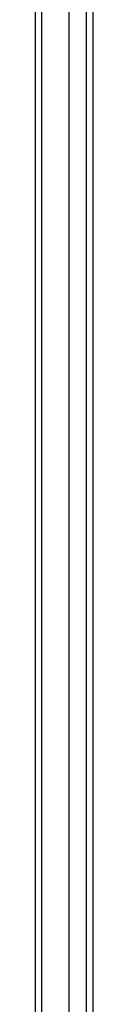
# Model space of a CAD drawing. Header units: inches. Extents: x 12 to 235, y 17 to 142.
# Tile 13 of 117: x 94.617 to 95.483, y 64.345 to 79.156. Entities that reach past the tile are written whole.
import ezdxf

# ---------------------------------------------------------------- set-up
doc = ezdxf.new("R2010")
doc.units = ezdxf.units.IN
doc.header["$MEASUREMENT"] = 0
doc.layers.add('Visible Edges(ANSI)', color=7, linetype='Continuous', lineweight=25)
doc.layers.add('Visible Tangent Edges(ANSI)', color=7, linetype='Continuous', lineweight=25)

msp = doc.modelspace()

# ---------------------------------------------------------------- linework, layer by layer
at = {"layer": 'Visible Edges(ANSI)'}
for p, q in [((94.617, 110.56), (94.617, 50.758)), ((95.129, 51.368), (95.129, 109.951)), ((95.483, 109.762), (95.483, 51.557))]:
    msp.add_line(p, q, dxfattribs=at)
at = {"layer": 'Visible Tangent Edges(ANSI)'}
for p, q in [((94.716, 50.758), (94.716, 110.56)), ((95.384, 109.892), (95.384, 51.427))]:
    msp.add_line(p, q, dxfattribs=at)

doc.saveas('drawing.dxf')
